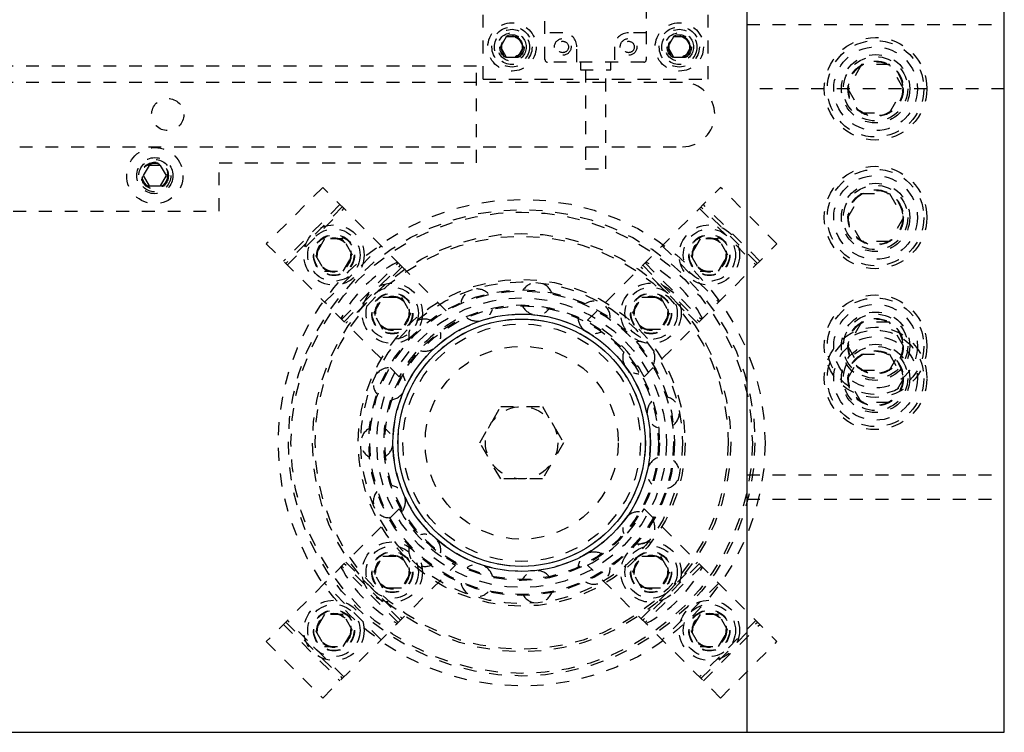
# Model space of a CAD drawing. Header units: inches. Extents: x 1772 to 2706, y -534 to -52.
# Tile 254 of 256: x 1911.48 to 1919.13, y -387.35 to -381.81. Entities that reach past the tile are written whole.
import ezdxf

# ---------------------------------------------------------------- set-up
doc = ezdxf.new("R2010")
doc.units = ezdxf.units.IN
doc.header["$LTSCALE"] = 0.5
doc.header["$MEASUREMENT"] = 0
doc.linetypes.add('HIDDEN', pattern=[0.225, 0.15, -0.075])
doc.layers.add('SID-M-H', color=4, linetype='HIDDEN')
doc.layers.add('SID-M-S', color=105, linetype='Continuous')

msp = doc.modelspace()

# ---------------------------------------------------------------- linework, layer by layer
at = {"layer": 'SID-M-H'}
for p, q in [((1915.07841, -382.27602), (1915.07841, -380.90102)), ((1915.55971, -382.12445), (1915.55971, -380.90397)), ((1916.34711, -380.90397), (1916.34711, -382.12445)), ((1916.82841, -382.27602), (1916.82841, -380.90102)), ((1917.12841, -381.85102), (1919.12841, -381.85102)), ((1915.2583, -381.9479), (1915.2132, -382.02602)), ((1915.34851, -381.9479), (1915.2583, -381.9479)), ((1915.39362, -382.02602), (1915.34851, -381.9479)), ((1915.69751, -381.91579), (1915.55971, -381.91579)), ((1916.34711, -381.91579), (1916.20932, -381.91579)), ((1916.5583, -381.9479), (1916.5132, -382.02602)), ((1916.64851, -381.9479), (1916.5583, -381.9479)), ((1916.69362, -382.02602), (1916.64851, -381.9479)), ((1915.2132, -382.02602), (1915.2583, -382.10415)), ((1915.34851, -382.10415), (1915.39362, -382.02602)), ((1915.80774, -382.14413), (1915.80774, -382.02602)), ((1916.09908, -382.02602), (1916.09908, -382.14413)), ((1916.5132, -382.02602), (1916.5583, -382.10415)), ((1916.64851, -382.10415), (1916.69362, -382.02602)), ((1915.2583, -382.10415), (1915.34851, -382.10415)), ((1916.5583, -382.10415), (1916.64851, -382.10415)), ((1915.02841, -382.17602), (1908.17841, -382.17602)), ((1915.02841, -382.92602), (1915.02841, -382.17602)), ((1916.32743, -382.14413), (1915.5794, -382.14413)), ((1915.8353, -382.14413), (1915.8353, -382.20319)), ((1916.07152, -382.20319), (1916.07152, -382.14413)), ((1918.02015, -382.16352), (1917.9119, -382.35102)), ((1918.23666, -382.16352), (1918.02015, -382.16352)), ((1918.34491, -382.35102), (1918.23666, -382.16352)), ((1915.8353, -382.20319), (1916.07152, -382.20319)), ((1915.87467, -382.20319), (1915.87467, -382.9721)), ((1916.03215, -382.9721), (1916.03215, -382.20319)), ((1916.62841, -382.30102), (1908.17841, -382.30102)), ((1915.07841, -382.27602), (1916.82841, -382.27602)), ((1919.12841, -382.35102), (1917.12841, -382.35102)), ((1917.9119, -382.35102), (1918.02015, -382.53852)), ((1918.23666, -382.53852), (1918.34491, -382.35102)), ((1918.02015, -382.53852), (1918.23666, -382.53852)), ((1903.67841, -382.80102), (1916.62841, -382.80102)), ((1912.48337, -382.94802), (1912.43834, -383.02602)), ((1912.57344, -382.94802), (1912.48337, -382.94802)), ((1912.61847, -383.02602), (1912.57344, -382.94802)), ((1913.02841, -382.92602), (1915.02841, -382.92602)), ((1913.02841, -383.30102), (1913.02841, -382.92602)), ((1912.43834, -383.02602), (1912.48337, -383.10402)), ((1912.57344, -383.10402), (1912.61847, -383.02602)), ((1915.87467, -382.9721), (1916.03215, -382.9721)), ((1912.48337, -383.10402), (1912.57344, -383.10402)), ((1913.83302, -383.11723), (1913.39462, -383.55564)), ((1914.43804, -383.72225), (1913.83302, -383.11723)), ((1915.89118, -384.14984), (1916.92379, -383.11723)), ((1917.36219, -383.55564), (1916.92379, -383.11723)), ((1917.9119, -383.35102), (1918.02015, -383.16352)), ((1918.02015, -383.16352), (1918.23666, -383.16352)), ((1918.23666, -383.16352), (1918.34491, -383.35102)), ((1913.96667, -383.25088), (1913.52826, -383.68928)), ((1917.22855, -383.68928), (1916.79015, -383.25088)), ((1900.02841, -383.30102), (1913.02841, -383.30102)), ((1913.98505, -383.26926), (1913.54665, -383.70767)), ((1913.55902, -383.72004), (1913.99743, -383.28164)), ((1916.75939, -383.28164), (1917.19779, -383.72004)), ((1917.21017, -383.70767), (1916.77176, -383.26926)), ((1918.02015, -383.53852), (1917.9119, -383.35102)), ((1918.34491, -383.35102), (1918.23666, -383.53852)), ((1913.39462, -383.55564), (1913.84761, -384.00863)), ((1913.84783, -383.51761), (1913.77566, -383.64261)), ((1913.84761, -384.00863), (1914.28601, -383.57022)), ((1913.99217, -383.51761), (1913.84783, -383.51761)), ((1914.06434, -383.64261), (1913.99217, -383.51761)), ((1916.32959, -384.58825), (1917.36219, -383.55564)), ((1916.4708, -383.57022), (1916.90921, -384.00863)), ((1916.76465, -383.51761), (1916.69248, -383.64261)), ((1916.90898, -383.51761), (1916.76465, -383.51761)), ((1916.98115, -383.64261), (1916.90898, -383.51761)), ((1918.23666, -383.53852), (1918.02015, -383.53852)), ((1913.77566, -383.64261), (1913.84783, -383.76761)), ((1913.99217, -383.76761), (1914.06434, -383.64261)), ((1916.69248, -383.64261), (1916.76465, -383.76761)), ((1916.90898, -383.76761), (1916.98115, -383.64261)), ((1913.98125, -384.14227), (1914.41965, -383.70386)), ((1913.99963, -384.16065), (1914.43804, -383.72225)), ((1914.43804, -383.72225), (1914.86563, -384.14984)), ((1916.31877, -383.72225), (1916.75718, -384.16065)), ((1916.33716, -383.70386), (1916.77556, -384.14227)), ((1913.84783, -383.76761), (1913.99217, -383.76761)), ((1914.45041, -383.73462), (1914.01201, -384.17303)), ((1916.74481, -384.17303), (1916.3064, -383.73462)), ((1916.76465, -383.76761), (1916.90898, -383.76761)), ((1914.42723, -384.58825), (1913.84761, -384.00863)), ((1914.22865, -384.0956), (1914.30082, -383.9706)), ((1914.30082, -383.9706), (1914.44515, -383.9706)), ((1914.44515, -383.9706), (1914.51732, -384.0956)), ((1916.23949, -384.0956), (1916.31166, -383.9706)), ((1916.31166, -383.9706), (1916.456, -383.9706)), ((1916.456, -383.9706), (1916.52817, -384.0956)), ((1914.30082, -384.2206), (1914.22865, -384.0956)), ((1914.51732, -384.0956), (1914.44515, -384.2206)), ((1916.31166, -384.2206), (1916.23949, -384.0956)), ((1916.52817, -384.0956), (1916.456, -384.2206)), ((1918.02015, -384.16352), (1917.9119, -384.35102)), ((1918.23666, -384.16352), (1918.02015, -384.16352)), ((1918.34491, -384.35102), (1918.23666, -384.16352)), ((1914.44515, -384.2206), (1914.30082, -384.2206)), ((1916.456, -384.2206), (1916.31166, -384.2206)), ((1917.9119, -384.35102), (1918.02015, -384.53852)), ((1918.23666, -384.53852), (1918.34491, -384.35102)), ((1917.9119, -384.60102), (1918.02015, -384.41352)), ((1918.02015, -384.41352), (1918.23666, -384.41352)), ((1918.23666, -384.41352), (1918.34491, -384.60102)), ((1918.02015, -384.53852), (1918.23666, -384.53852)), ((1918.02015, -384.78852), (1917.9119, -384.60102)), ((1918.34491, -384.60102), (1918.23666, -384.78852)), ((1918.23666, -384.78852), (1918.02015, -384.78852)), ((1915.05365, -385.10102), (1915.21603, -384.81977)), ((1915.21603, -384.81977), (1915.54079, -384.81977)), ((1915.54079, -384.81977), (1915.70317, -385.10102)), ((1915.21603, -385.38227), (1915.05365, -385.10102)), ((1915.70317, -385.10102), (1915.54079, -385.38227)), ((1915.54079, -385.38227), (1915.21603, -385.38227)), ((1917.12841, -385.35102), (1919.12841, -385.35102)), ((1917.12841, -385.53902), (1919.12841, -385.53902)), ((1914.42723, -385.61379), (1913.84761, -386.19342)), ((1916.32959, -385.61379), (1916.75718, -386.04139)), ((1914.22865, -386.10644), (1914.30082, -385.98144)), ((1914.30082, -385.98144), (1914.44515, -385.98144)), ((1914.44515, -385.98144), (1914.51732, -386.10644)), ((1916.23949, -386.10644), (1916.31166, -385.98144)), ((1916.31166, -385.98144), (1916.456, -385.98144)), ((1916.456, -385.98144), (1916.52817, -386.10644)), ((1913.83302, -387.08481), (1914.86563, -386.0522)), ((1914.41965, -386.49818), (1913.98125, -386.05977)), ((1914.43804, -386.4798), (1913.99963, -386.04139)), ((1914.01201, -386.02901), (1914.45041, -386.46742)), ((1916.92379, -387.08481), (1915.89118, -386.0522)), ((1916.3064, -386.46742), (1916.74481, -386.02901)), ((1916.75718, -386.04139), (1916.31877, -386.4798)), ((1916.77556, -386.05977), (1916.33716, -386.49818)), ((1916.75718, -386.04139), (1917.36219, -386.6464)), ((1914.30082, -386.23144), (1914.22865, -386.10644)), ((1914.51732, -386.10644), (1914.44515, -386.23144)), ((1916.31166, -386.23144), (1916.23949, -386.10644)), ((1916.52817, -386.10644), (1916.456, -386.23144)), ((1913.84761, -386.19342), (1913.39462, -386.6464)), ((1914.28601, -386.63182), (1913.84761, -386.19342)), ((1914.44515, -386.23144), (1914.30082, -386.23144)), ((1916.456, -386.23144), (1916.31166, -386.23144)), ((1916.90921, -386.19342), (1916.4708, -386.63182)), ((1913.84783, -386.43443), (1913.77566, -386.55943)), ((1913.99217, -386.43443), (1913.84783, -386.43443)), ((1914.06434, -386.55943), (1913.99217, -386.43443)), ((1916.76465, -386.43443), (1916.69248, -386.55943)), ((1916.90898, -386.43443), (1916.76465, -386.43443)), ((1916.98115, -386.55943), (1916.90898, -386.43443)), ((1913.52826, -386.51276), (1913.96667, -386.95117)), ((1913.54665, -386.49438), (1913.98505, -386.93278)), ((1913.99743, -386.92041), (1913.55902, -386.482)), ((1917.19779, -386.482), (1916.75939, -386.92041)), ((1916.77176, -386.93278), (1917.21017, -386.49438)), ((1916.79015, -386.95117), (1917.22855, -386.51276)), ((1913.77566, -386.55943), (1913.84783, -386.68443)), ((1913.99217, -386.68443), (1914.06434, -386.55943)), ((1916.69248, -386.55943), (1916.76465, -386.68443)), ((1916.90898, -386.68443), (1916.98115, -386.55943)), ((1913.39462, -386.6464), (1913.83302, -387.08481)), ((1913.84783, -386.68443), (1913.99217, -386.68443)), ((1916.76465, -386.68443), (1916.90898, -386.68443)), ((1916.92379, -387.08481), (1917.36219, -386.6464))]:
    msp.add_line(p, q, dxfattribs=at)
for centre, radius in [((1915.30341, -382.02602), 0.1875), ((1915.30341, -382.02602), 0.156), ((1916.60341, -382.02602), 0.1875), ((1916.60341, -382.02602), 0.156), ((1915.30341, -382.02602), 0.137), ((1915.30341, -382.02602), 0.1105), ((1915.30341, -382.02602), 0.095), ((1915.30341, -382.02602), 0.08397), ((1915.30341, -382.02602), 0.0837), ((1915.30341, -382.02602), 0.08318), ((1915.30341, -382.02602), 0.0795), ((1915.69751, -382.02602), 0.06496), ((1916.20932, -382.02602), 0.06496), ((1916.60341, -382.02602), 0.137), ((1916.60341, -382.02602), 0.1105), ((1916.60341, -382.02602), 0.095), ((1916.60341, -382.02602), 0.08397), ((1916.60341, -382.02602), 0.0837), ((1916.60341, -382.02602), 0.08318), ((1916.60341, -382.02602), 0.0795), ((1918.12841, -382.35102), 0.3985), ((1915.69751, -382.02602), 0.0445), ((1916.20931, -382.02602), 0.0445), ((1918.12841, -382.35102), 0.375), ((1918.12841, -382.35102), 0.325), ((1918.12841, -382.35102), 0.2655), ((1918.12841, -382.35102), 0.25), ((1918.12841, -382.35102), 0.21542), ((1918.12841, -382.35102), 0.21515), ((1918.12841, -382.35102), 0.21463), ((1918.12841, -382.35102), 0.21095), ((1912.62841, -382.55102), 0.125), ((1912.52841, -383.02602), 0.2185), ((1912.52841, -383.02602), 0.1405), ((1912.52841, -383.02602), 0.125), ((1912.52841, -383.02602), 0.10497), ((1912.52841, -383.02602), 0.1047), ((1912.52841, -383.02602), 0.10418), ((1912.52841, -383.02602), 0.1005), ((1912.52841, -383.02602), 0.0975), ((1918.12841, -383.35102), 0.3985), ((1918.12841, -383.35102), 0.375), ((1918.12841, -383.35102), 0.325), ((1918.12841, -383.35102), 0.2655), ((1918.12841, -383.35102), 0.25), ((1918.12841, -383.35102), 0.21542), ((1918.12841, -383.35102), 0.21515), ((1918.12841, -383.35102), 0.21463), ((1918.12841, -383.35102), 0.21095), ((1915.37841, -385.10102), 1.8915), ((1915.37841, -385.10102), 1.8125), ((1915.37841, -385.10102), 1.7925), ((1913.92, -383.64261), 0.23438), ((1916.83681, -383.64261), 0.23438), ((1913.92, -383.64261), 0.20312), ((1915.37841, -385.10102), 1.625), ((1913.92, -383.64261), 0.1595), ((1913.92, -383.64261), 0.15625), ((1916.83681, -383.64261), 0.20312), ((1916.83681, -383.64261), 0.1595), ((1916.83681, -383.64261), 0.15625), ((1915.37841, -385.10102), 1.605), ((1913.92, -383.64261), 0.13297), ((1913.92, -383.64261), 0.1327), ((1913.92, -383.64261), 0.13218), ((1913.92, -383.64261), 0.1285), ((1916.83681, -383.64261), 0.13297), ((1916.83681, -383.64261), 0.1327), ((1916.83681, -383.64261), 0.13218), ((1916.83681, -383.64261), 0.1285), ((1915.37841, -385.10102), 1.27), ((1915.37841, -385.10102), 1.25), ((1914.37299, -384.0956), 0.23438), ((1916.38383, -384.0956), 0.23438), ((1914.37299, -384.0956), 0.20312), ((1915.37841, -385.10102), 1.1875), ((1915.37841, -385.10102), 1.17963), ((1914.37299, -384.0956), 0.1595), ((1914.37299, -384.0956), 0.15625), ((1916.38383, -384.0956), 0.20312), ((1916.38383, -384.0956), 0.1595), ((1916.38383, -384.0956), 0.15625), ((1918.12841, -384.35102), 0.3985), ((1914.37299, -384.0956), 0.13297), ((1914.37299, -384.0956), 0.1327), ((1914.37299, -384.0956), 0.13218), ((1914.37299, -384.0956), 0.1285), ((1915.37841, -385.10102), 1.125), ((1916.38383, -384.0956), 0.13297), ((1916.38383, -384.0956), 0.1327), ((1916.38383, -384.0956), 0.13218), ((1916.38383, -384.0956), 0.1285), ((1918.12841, -384.35102), 0.375), ((1918.12841, -384.35102), 0.325), ((1915.37841, -385.10102), 1.07037), ((1915.37841, -385.10102), 1.0625), ((1915.37841, -385.10102), 0.9994), ((1918.12841, -384.35102), 0.2655), ((1918.12841, -384.35102), 0.25), ((1915.37841, -385.10102), 0.96165), ((1915.37841, -385.10102), 0.92288), ((1918.12841, -384.35102), 0.21542), ((1918.12841, -384.35102), 0.21515), ((1918.12841, -384.35102), 0.21463), ((1918.12841, -384.35102), 0.21095), ((1918.12841, -384.60102), 0.3985), ((1918.12841, -384.60102), 0.375), ((1918.12841, -384.60102), 0.325), ((1918.12841, -384.60102), 0.2655), ((1915.37841, -385.10102), 0.75), ((1918.12841, -384.60102), 0.25), ((1918.12841, -384.60102), 0.21542), ((1918.12841, -384.60102), 0.21515), ((1918.12841, -384.60102), 0.21463), ((1918.12841, -384.60102), 0.21095), ((1915.37841, -385.10102), 0.28125), ((1914.37299, -386.10644), 0.23438), ((1914.37299, -386.10644), 0.20312), ((1916.38383, -386.10644), 0.23438), ((1916.38383, -386.10644), 0.20312), ((1914.37299, -386.10644), 0.1595), ((1914.37299, -386.10644), 0.15625), ((1914.37299, -386.10644), 0.13297), ((1914.37299, -386.10644), 0.1327), ((1914.37299, -386.10644), 0.13218), ((1914.37299, -386.10644), 0.1285), ((1916.38383, -386.10644), 0.1595), ((1916.38383, -386.10644), 0.15625), ((1916.38383, -386.10644), 0.13297), ((1916.38383, -386.10644), 0.1327), ((1916.38383, -386.10644), 0.13218), ((1916.38383, -386.10644), 0.1285), ((1913.92, -386.55943), 0.23438), ((1913.92, -386.55943), 0.20313), ((1913.92, -386.55943), 0.1595), ((1916.83681, -386.55943), 0.23438), ((1916.83681, -386.55943), 0.20312), ((1916.83681, -386.55943), 0.1595), ((1913.92, -386.55943), 0.15625), ((1913.92, -386.55943), 0.13297), ((1913.92, -386.55943), 0.1327), ((1913.92, -386.55943), 0.13218), ((1913.92, -386.55943), 0.1285), ((1916.83681, -386.55943), 0.15625), ((1916.83681, -386.55943), 0.13297), ((1916.83681, -386.55943), 0.1327), ((1916.83681, -386.55943), 0.13218), ((1916.83681, -386.55943), 0.1285)]:
    msp.add_circle(centre, radius, dxfattribs=at)
for centre, radius, start, end in [((1915.69751, -382.02602), 0.11024, 0, 90), ((1916.20932, -382.02602), 0.11024, 90, 180), ((1915.5794, -382.12445), 0.01969, 180, 270), ((1916.32743, -382.12445), 0.01969, 270, 0), ((1916.62841, -382.55102), 0.25, 270, 90), ((1914.88874, -384.61135), 1.031, 117.501613, 152.498387), ((1915.86808, -384.61135), 1.031, 27.501613, 62.498387), ((1915.496, -383.98218), 0.125, 21.558851, 146.690525), ((1915.03076, -384.03108), 0.125, 45.544053, 170.694737), ((1915.94091, -384.12674), 0.125, 357.570897, 122.687837), ((1915.03076, -384.03108), 0.125, 230.984489, 345.171317), ((1915.496, -383.98218), 0.125, 207.00596, 321.170025), ((1915.34172, -385.06434), 1.031, 117.501613, 152.498387), ((1914.62563, -384.26498), 0.125, 69.526167, 194.700135), ((1915.94091, -384.12674), 0.125, 183.024101, 297.170839), ((1915.41509, -385.06434), 1.031, 27.501613, 62.498387), ((1914.62563, -384.26498), 0.125, 255.157204, 9.17438), ((1916.28855, -384.43976), 0.125, 333.580532, 98.687012), ((1916.28855, -384.43976), 0.125, 159.039248, 270), ((1914.35067, -384.64344), 0.125, 93.706535, 218.706378), ((1914.35067, -384.64344), 0.125, 279.100808, 33.178877), ((1916.47882, -384.86712), 0.125, 135.05174, 249.227922), ((1916.47882, -384.86712), 0.125, 309.588093, 74.688682), ((1914.25341, -385.10102), 0.125, 117.685543, 242.713125), ((1914.25341, -385.10102), 0.125, 303.096885, 57.184472), ((1916.47882, -385.33492), 0.125, 111.061914, 225.225806), ((1916.47882, -385.33492), 0.125, 285.593922, 50.68904), ((1914.35067, -385.5586), 0.125, 141.667962, 270), ((1914.35067, -385.5586), 0.125, 327.093379, 81.190824), ((1915.34172, -385.13771), 1.031, 207.501613, 242.498387), ((1915.41509, -385.13771), 1.031, 297.501613, 332.498387), ((1916.28855, -385.76228), 0.125, 87.070111, 201.222057), ((1916.28855, -385.76228), 0.125, 261.608784, 26.696922), ((1914.62563, -385.93706), 0.125, 351.089948, 105.197596), ((1914.62563, -385.93706), 0.125, 165.653451, 290.739792), ((1915.94091, -386.0753), 0.125, 63.076671, 177.217019), ((1914.88874, -385.59069), 1.031, 207.501613, 242.498387), ((1915.03076, -386.17096), 0.125, 15.086247, 129.204447), ((1915.496, -386.21986), 0.125, 39.081936, 153.211035), ((1915.94091, -386.0753), 0.125, 237.624916, 2.708045), ((1915.86808, -385.59069), 1.031, 297.501613, 332.498387), ((1915.03076, -386.17096), 0.125, 189.641668, 314.732632), ((1915.496, -386.21986), 0.125, 213.632271, 338.722177)]:
    msp.add_arc(centre, radius, start, end, dxfattribs=at)
at = {"layer": 'SID-M-S'}
for p, q in [((1917.12841, -368.35102), (1917.12841, -387.35102)), ((1919.12841, -387.35102), (1919.12841, -368.35102)), ((1873.62841, -387.35102), (1919.12841, -387.35102))]:
    msp.add_line(p, q, dxfattribs=at)
for radius in [1, 0.96063]:
    msp.add_circle((1915.37841, -385.10102), radius, dxfattribs=at)

doc.saveas('drawing.dxf')
